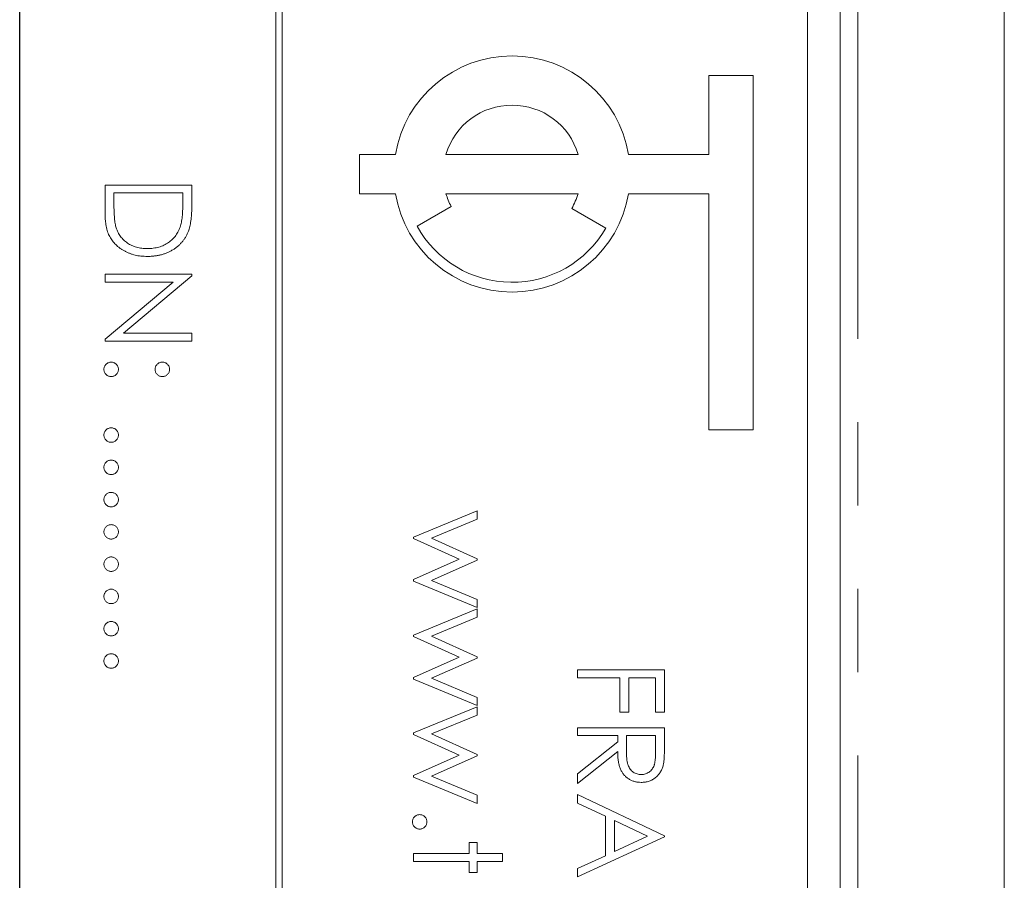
# Model space of a CAD drawing. Header units: millimetres. Extents: x -68 to 153, y 78 to 418.
# Tile 19 of 32: x -9 to 6, y 320 to 333. Entities that reach past the tile are written whole.
import ezdxf

# ---------------------------------------------------------------- set-up
doc = ezdxf.new("R2010")
doc.units = ezdxf.units.MM
doc.linetypes.add('PHANTOM', pattern=[12.7, 6.35, -1.27, 1.27, -1.27, 1.27, -1.27])
doc.layers.add('FOND_DE_PLAN', color=7, linetype='Continuous')

# ---------------------------------------------------------------- blocks, each defined once
blk = doc.blocks.new('SW_CENTERMARKSYMBOL_2')
at = {"layer": 'FOND_DE_PLAN', "color": 0}
blk.add_line((38.891, -33.891), (38.891, 97.877), dxfattribs=at)

msp = doc.modelspace()

# ---------------------------------------------------------------- linework, layer by layer
at = {"color": 7, "linetype": 'Continuous', "lineweight": 15}
for p, q in [((3.709, 298.02), (3.709, 365.02)), ((6.209, 314.889), (6.209, 365.02)), ((-4.891, 358.02), (-4.891, 298.02)), ((-4.791, 298.02), (-4.791, 358.02)), ((3.209, 300.02), (3.209, 356.02)), ((1.709, 332.52), (2.384, 332.52)), ((1.709, 331.32), (1.709, 332.52)), ((2.384, 332.52), (2.384, 327.12)), ((-3.616, 331.32), (-3.066, 331.32)), ((-3.616, 330.72), (-3.616, 331.32)), ((-2.297, 331.32), (-0.285, 331.32)), ((0.484, 331.32), (1.709, 331.32)), ((-7.491, 330.85), (-6.168, 330.85)), ((-7.491, 330.44), (-7.491, 330.85)), ((-6.168, 330.85), (-6.168, 330.583)), ((-6.304, 330.731), (-7.356, 330.731)), ((-7.356, 330.731), (-7.356, 330.579)), ((-6.304, 330.638), (-6.304, 330.731)), ((-3.066, 330.72), (-3.616, 330.72)), ((-0.285, 330.72), (-2.297, 330.72)), ((1.709, 330.72), (0.484, 330.72)), ((1.709, 327.12), (1.709, 330.72)), ((-2.218, 330.525), (-2.737, 330.225)), ((-0.382, 330.495), (0.138, 330.195)), ((-7.491, 329.493), (-6.168, 329.493)), ((-7.491, 329.374), (-7.491, 329.493)), ((-6.168, 329.468), (-7.21, 328.594)), ((-6.168, 329.493), (-6.168, 329.468)), ((-7.491, 328.502), (-6.452, 329.374)), ((-6.452, 329.374), (-7.491, 329.374)), ((-7.491, 328.475), (-7.491, 328.502)), ((-7.21, 328.594), (-6.168, 328.594)), ((-6.168, 328.594), (-6.168, 328.475)), ((-6.168, 328.475), (-7.491, 328.475)), ((2.384, 327.12), (1.709, 327.12)), ((-2.791, 325.487), (-1.824, 325.888)), ((-1.824, 325.888), (-1.824, 325.76)), ((-1.824, 325.76), (-2.52, 325.472)), ((-2.791, 325.465), (-2.791, 325.487)), ((-2.096, 325.15), (-2.791, 325.465)), ((-2.52, 325.472), (-1.824, 325.157)), ((-2.791, 324.841), (-2.096, 325.15)), ((-1.824, 325.137), (-2.52, 324.828)), ((-1.824, 325.157), (-1.824, 325.137)), ((-2.791, 324.816), (-2.791, 324.841)), ((-1.824, 324.412), (-2.791, 324.816)), ((-2.52, 324.828), (-1.824, 324.537)), ((-1.824, 324.537), (-1.824, 324.412)), ((-2.791, 323.995), (-1.824, 324.395)), ((-1.824, 324.395), (-1.824, 324.268)), ((-1.824, 324.268), (-2.52, 323.98)), ((-2.791, 323.973), (-2.791, 323.995)), ((-2.096, 323.658), (-2.791, 323.973)), ((-2.52, 323.98), (-1.824, 323.664)), ((-2.791, 323.349), (-2.096, 323.658)), ((-1.824, 323.644), (-2.52, 323.335)), ((-1.824, 323.664), (-1.824, 323.644)), ((-0.291, 323.463), (1.032, 323.463)), ((-0.291, 323.344), (-0.291, 323.463)), ((1.032, 323.463), (1.032, 322.818)), ((-2.791, 323.324), (-2.791, 323.349)), ((-1.824, 322.92), (-2.791, 323.324)), ((-2.52, 323.335), (-1.824, 323.045)), ((0.353, 323.344), (-0.291, 323.344)), ((0.353, 322.818), (0.353, 323.344)), ((0.489, 323.344), (0.489, 322.818)), ((0.896, 323.344), (0.489, 323.344)), ((0.896, 322.818), (0.896, 323.344)), ((-1.824, 323.045), (-1.824, 322.92)), ((-2.791, 322.502), (-1.824, 322.903)), ((-1.824, 322.903), (-1.824, 322.775)), ((0.489, 322.818), (0.353, 322.818)), ((1.032, 322.818), (0.896, 322.818)), ((-1.824, 322.775), (-2.52, 322.487)), ((-2.791, 322.48), (-2.791, 322.502)), ((-0.291, 322.581), (1.032, 322.581)), ((-0.291, 322.462), (-0.291, 322.581)), ((1.032, 322.581), (1.032, 322.316)), ((-2.096, 322.165), (-2.791, 322.48)), ((-2.52, 322.487), (-1.824, 322.172)), ((0.319, 322.462), (-0.291, 322.462)), ((-0.291, 321.879), (0.319, 322.365)), ((0.319, 322.365), (0.319, 322.462)), ((0.455, 322.462), (0.453, 322.22)), ((0.896, 322.462), (0.455, 322.462)), ((0.896, 322.214), (0.896, 322.462)), ((0.319, 322.219), (-0.291, 321.733)), ((-2.791, 321.856), (-2.096, 322.165)), ((-1.824, 322.152), (-2.52, 321.843)), ((-1.824, 322.172), (-1.824, 322.152)), ((-2.791, 321.831), (-2.791, 321.856)), ((-1.824, 321.427), (-2.791, 321.831)), ((-2.52, 321.843), (-1.824, 321.552)), ((-0.291, 321.733), (-0.291, 321.879)), ((-1.824, 321.552), (-1.824, 321.427)), ((-0.291, 321.433), (-0.291, 321.563)), ((-0.291, 321.563), (1.032, 320.935)), ((0.133, 321.232), (-0.291, 321.433)), ((0.133, 320.632), (0.133, 321.232)), ((0.774, 320.928), (0.268, 321.168)), ((0.268, 321.168), (0.268, 320.695)), ((1.032, 320.918), (-0.291, 320.308)), ((0.268, 320.695), (0.774, 320.928)), ((1.032, 320.935), (1.032, 320.918)), ((-1.943, 320.834), (-1.824, 320.834)), ((-1.943, 320.664), (-1.943, 320.834)), ((-1.824, 320.834), (-1.824, 320.664)), ((-2.791, 320.664), (-1.943, 320.664)), ((-2.791, 320.545), (-2.791, 320.664)), ((-1.824, 320.664), (-1.434, 320.664)), ((-1.434, 320.664), (-1.434, 320.545)), ((-0.291, 320.437), (0.133, 320.632)), ((-1.943, 320.545), (-2.791, 320.545)), ((-1.943, 320.376), (-1.943, 320.545)), ((-1.824, 320.545), (-1.824, 320.376)), ((-1.434, 320.545), (-1.824, 320.545)), ((-0.291, 320.308), (-0.291, 320.437)), ((-1.824, 320.376), (-1.943, 320.376))]:
    msp.add_line(p, q, dxfattribs=at)
at = {"color": 8, "linetype": 'PHANTOM', "lineweight": 0}
msp.add_line((3.977, 290.408), (3.977, 365.02), dxfattribs=at)
at = {"color": 7, "linetype": 'Continuous', "lineweight": 15}
for radius, start, end in [(1.8, 9.5941, 170.4059), (1.05, 16.6015, 163.3985), (1.8, 189.5941, 350.4059), (1.05, 196.6015, 208.0808), (1.05, 330, 343.3985), (1.65, 208.7788, 330)]:
    msp.add_arc((-1.291, 331.02), radius, start, end, dxfattribs=at)
for points, knots in [([(-6.341, 330.232), (-6.338, 330.243), (-6.331, 330.266), (-6.324, 330.305), (-6.318, 330.348), (-6.313, 330.397), (-6.309, 330.45), (-6.306, 330.508), (-6.304, 330.571), (-6.304, 330.615), (-6.304, 330.638)], [0, 0, 0, 0, 0.084319, 0.179285, 0.286583, 0.405111, 0.535593, 0.67819, 0.832976, 1, 1, 1, 1]), ([(-7.356, 330.579), (-7.355, 330.558), (-7.355, 330.516), (-7.354, 330.455), (-7.351, 330.4), (-7.347, 330.35), (-7.343, 330.305), (-7.337, 330.266), (-7.331, 330.232), (-7.325, 330.211), (-7.322, 330.201)], [0, 0, 0, 0, 0.171901, 0.330628, 0.475549, 0.606746, 0.725024, 0.829742, 0.921323, 1, 1, 1, 1]), ([(-6.168, 330.583), (-6.168, 330.56), (-6.169, 330.515), (-6.171, 330.45), (-6.174, 330.39), (-6.18, 330.335), (-6.186, 330.285), (-6.194, 330.24), (-6.204, 330.199), (-6.212, 330.175), (-6.216, 330.163)], [0, 0, 0, 0, 0.164289, 0.317406, 0.458844, 0.589367, 0.707831, 0.81577, 0.91288, 1, 1, 1, 1]), ([(-6.846, 329.764), (-6.863, 329.765), (-6.895, 329.765), (-6.943, 329.769), (-6.989, 329.775), (-7.033, 329.785), (-7.076, 329.796), (-7.118, 329.811), (-7.158, 329.828), (-7.196, 329.848), (-7.233, 329.869), (-7.267, 329.892), (-7.299, 329.917), (-7.328, 329.944), (-7.354, 329.972), (-7.379, 330.001), (-7.4, 330.033), (-7.42, 330.066), (-7.437, 330.101), (-7.452, 330.14), (-7.464, 330.181), (-7.474, 330.227), (-7.482, 330.275), (-7.487, 330.327), (-7.491, 330.382), (-7.491, 330.42), (-7.491, 330.44)], [0, 0, 0, 0, 0.046081, 0.090807, 0.134295, 0.177024, 0.218823, 0.260244, 0.30108, 0.341614, 0.381583, 0.42012, 0.458075, 0.494738, 0.531195, 0.566934, 0.602713, 0.638327, 0.674853, 0.713467, 0.754442, 0.797815, 0.843989, 0.893072, 0.944963, 1, 1, 1, 1]), ([(-7.322, 330.201), (-7.318, 330.189), (-7.309, 330.165), (-7.294, 330.131), (-7.276, 330.099), (-7.256, 330.069), (-7.233, 330.04), (-7.207, 330.014), (-7.18, 329.99), (-7.15, 329.968), (-7.118, 329.948), (-7.084, 329.931), (-7.049, 329.916), (-7.012, 329.904), (-6.973, 329.895), (-6.932, 329.888), (-6.89, 329.884), (-6.861, 329.883), (-6.846, 329.883)], [0, 0, 0, 0, 0.062415, 0.123338, 0.183125, 0.241783, 0.300579, 0.35968, 0.418882, 0.479531, 0.540851, 0.602303, 0.664463, 0.727806, 0.792895, 0.859672, 0.928464, 1, 1, 1, 1]), ([(-6.846, 329.883), (-6.831, 329.883), (-6.8, 329.884), (-6.756, 329.889), (-6.713, 329.896), (-6.672, 329.906), (-6.632, 329.919), (-6.594, 329.935), (-6.558, 329.953), (-6.524, 329.975), (-6.492, 329.999), (-6.462, 330.026), (-6.436, 330.054), (-6.411, 330.085), (-6.39, 330.119), (-6.37, 330.154), (-6.354, 330.192), (-6.345, 330.218), (-6.341, 330.232)], [0, 0, 0, 0, 0.0701512, 0.1378126, 0.2032262, 0.2671741, 0.330024, 0.3917943, 0.4530844, 0.5143339, 0.575, 0.6348655, 0.6941163, 0.7534416, 0.8131258, 0.8740797, 0.936007, 1, 1, 1, 1]), ([(-6.216, 330.163), (-6.222, 330.148), (-6.233, 330.117), (-6.255, 330.074), (-6.28, 330.034), (-6.307, 329.996), (-6.339, 329.96), (-6.372, 329.927), (-6.41, 329.897), (-6.45, 329.87), (-6.492, 329.845), (-6.537, 329.823), (-6.584, 329.805), (-6.632, 329.79), (-6.683, 329.779), (-6.736, 329.771), (-6.791, 329.765), (-6.828, 329.765), (-6.846, 329.764)], [0, 0, 0, 0, 0.061545, 0.121694, 0.181155, 0.239875, 0.298702, 0.357647, 0.417605, 0.478494, 0.540407, 0.602345, 0.665004, 0.728559, 0.793651, 0.860534, 0.929236, 1, 1, 1, 1]), ([(-7.508, 328.043), (-7.508, 328.05), (-7.507, 328.065), (-7.501, 328.085), (-7.49, 328.105), (-7.476, 328.121), (-7.459, 328.135), (-7.44, 328.146), (-7.42, 328.152), (-7.405, 328.153), (-7.398, 328.153)], [0, 0, 0, 0, 0.1277566, 0.2494144, 0.3727965, 0.5001113, 0.6286099, 0.7506434, 0.8737684, 1, 1, 1, 1]), ([(-7.398, 328.153), (-7.39, 328.153), (-7.376, 328.152), (-7.355, 328.146), (-7.336, 328.135), (-7.319, 328.121), (-7.305, 328.105), (-7.295, 328.086), (-7.289, 328.065), (-7.288, 328.05), (-7.288, 328.043)], [0, 0, 0, 0, 0.129097, 0.252046, 0.373905, 0.501038, 0.628171, 0.751376, 0.872426, 1, 1, 1, 1]), ([(-6.728, 328.043), (-6.728, 328.05), (-6.727, 328.065), (-6.721, 328.086), (-6.71, 328.105), (-6.696, 328.121), (-6.68, 328.135), (-6.661, 328.146), (-6.64, 328.152), (-6.625, 328.153), (-6.618, 328.153)], [0, 0, 0, 0, 0.127574, 0.248624, 0.371829, 0.498962, 0.626095, 0.747954, 0.870903, 1, 1, 1, 1]), ([(-6.618, 328.153), (-6.61, 328.153), (-6.596, 328.152), (-6.575, 328.146), (-6.556, 328.135), (-6.54, 328.121), (-6.525, 328.105), (-6.515, 328.085), (-6.509, 328.065), (-6.508, 328.05), (-6.508, 328.043)], [0, 0, 0, 0, 0.126257, 0.249407, 0.371465, 0.498805, 0.627129, 0.750535, 0.872218, 1, 1, 1, 1]), ([(-7.398, 327.933), (-7.405, 327.933), (-7.42, 327.934), (-7.44, 327.94), (-7.459, 327.951), (-7.476, 327.964), (-7.49, 327.981), (-7.501, 328), (-7.507, 328.021), (-7.508, 328.036), (-7.508, 328.043)], [0, 0, 0, 0, 0.126178, 0.248821, 0.37154, 0.499984, 0.627244, 0.749226, 0.872298, 1, 1, 1, 1]), ([(-7.288, 328.043), (-7.288, 328.036), (-7.289, 328.021), (-7.295, 328), (-7.305, 327.981), (-7.319, 327.965), (-7.336, 327.951), (-7.355, 327.94), (-7.376, 327.934), (-7.39, 327.933), (-7.398, 327.933)], [0, 0, 0, 0, 0.127519, 0.249986, 0.371792, 0.49887, 0.625948, 0.748492, 0.870959, 1, 1, 1, 1]), ([(-6.618, 327.933), (-6.625, 327.933), (-6.64, 327.934), (-6.661, 327.94), (-6.68, 327.951), (-6.696, 327.965), (-6.71, 327.981), (-6.721, 328), (-6.727, 328.021), (-6.728, 328.036), (-6.728, 328.043)], [0, 0, 0, 0, 0.129041, 0.251508, 0.374052, 0.50113, 0.628208, 0.750014, 0.872481, 1, 1, 1, 1]), ([(-6.508, 328.043), (-6.508, 328.036), (-6.509, 328.021), (-6.515, 328), (-6.525, 327.981), (-6.539, 327.965), (-6.556, 327.951), (-6.575, 327.94), (-6.596, 327.934), (-6.61, 327.933), (-6.618, 327.933)], [0, 0, 0, 0, 0.127519, 0.249986, 0.371792, 0.49887, 0.625948, 0.748492, 0.870959, 1, 1, 1, 1]), ([(-7.508, 327.042), (-7.508, 327.05), (-7.507, 327.064), (-7.501, 327.085), (-7.49, 327.104), (-7.476, 327.121), (-7.459, 327.135), (-7.44, 327.145), (-7.42, 327.151), (-7.405, 327.152), (-7.398, 327.153)], [0, 0, 0, 0, 0.1277566, 0.2494144, 0.3727965, 0.5001113, 0.6286099, 0.7506434, 0.8737684, 1, 1, 1, 1]), ([(-7.398, 327.153), (-7.39, 327.152), (-7.376, 327.151), (-7.355, 327.145), (-7.336, 327.135), (-7.319, 327.121), (-7.305, 327.104), (-7.295, 327.085), (-7.289, 327.064), (-7.288, 327.05), (-7.288, 327.042)], [0, 0, 0, 0, 0.129097, 0.252046, 0.373905, 0.501038, 0.628171, 0.751376, 0.872426, 1, 1, 1, 1]), ([(-7.398, 326.932), (-7.405, 326.933), (-7.42, 326.933), (-7.44, 326.939), (-7.459, 326.95), (-7.476, 326.964), (-7.49, 326.981), (-7.501, 327), (-7.507, 327.02), (-7.508, 327.035), (-7.508, 327.042)], [0, 0, 0, 0, 0.126178, 0.248821, 0.37154, 0.499984, 0.627244, 0.749226, 0.872298, 1, 1, 1, 1]), ([(-7.288, 327.042), (-7.288, 327.035), (-7.289, 327.02), (-7.295, 327), (-7.305, 326.981), (-7.319, 326.964), (-7.336, 326.95), (-7.355, 326.939), (-7.376, 326.933), (-7.39, 326.932), (-7.398, 326.932)], [0, 0, 0, 0, 0.127519, 0.249986, 0.371792, 0.49887, 0.625948, 0.748492, 0.870959, 1, 1, 1, 1]), ([(-7.508, 326.55), (-7.508, 326.558), (-7.507, 326.572), (-7.501, 326.593), (-7.49, 326.612), (-7.476, 326.629), (-7.459, 326.643), (-7.44, 326.653), (-7.42, 326.659), (-7.405, 326.66), (-7.398, 326.661)], [0, 0, 0, 0, 0.1277566, 0.2494144, 0.3727965, 0.5001113, 0.6286099, 0.7506434, 0.8737684, 1, 1, 1, 1]), ([(-7.398, 326.44), (-7.405, 326.441), (-7.42, 326.442), (-7.44, 326.447), (-7.459, 326.458), (-7.476, 326.472), (-7.49, 326.489), (-7.501, 326.508), (-7.507, 326.529), (-7.508, 326.543), (-7.508, 326.55)], [0, 0, 0, 0, 0.126178, 0.248821, 0.37154, 0.499984, 0.627244, 0.749226, 0.872298, 1, 1, 1, 1]), ([(-7.398, 326.661), (-7.39, 326.66), (-7.376, 326.66), (-7.355, 326.653), (-7.336, 326.643), (-7.319, 326.629), (-7.305, 326.612), (-7.295, 326.593), (-7.289, 326.572), (-7.288, 326.558), (-7.288, 326.55)], [0, 0, 0, 0, 0.129097, 0.252046, 0.373905, 0.501038, 0.628171, 0.751376, 0.872426, 1, 1, 1, 1]), ([(-7.288, 326.55), (-7.288, 326.543), (-7.289, 326.529), (-7.295, 326.508), (-7.305, 326.489), (-7.319, 326.472), (-7.336, 326.458), (-7.355, 326.447), (-7.376, 326.441), (-7.39, 326.441), (-7.398, 326.44)], [0, 0, 0, 0, 0.127519, 0.249986, 0.371792, 0.49887, 0.625948, 0.748492, 0.870959, 1, 1, 1, 1]), ([(-7.508, 326.059), (-7.508, 326.066), (-7.507, 326.08), (-7.501, 326.101), (-7.49, 326.12), (-7.476, 326.137), (-7.459, 326.151), (-7.44, 326.161), (-7.42, 326.168), (-7.405, 326.168), (-7.398, 326.169)], [0, 0, 0, 0, 0.1277566, 0.2494144, 0.3727965, 0.5001113, 0.6286099, 0.7506434, 0.8737684, 1, 1, 1, 1]), ([(-7.398, 326.169), (-7.39, 326.168), (-7.376, 326.168), (-7.355, 326.161), (-7.336, 326.151), (-7.319, 326.137), (-7.305, 326.12), (-7.295, 326.101), (-7.289, 326.08), (-7.288, 326.066), (-7.288, 326.059)], [0, 0, 0, 0, 0.129097, 0.252046, 0.373905, 0.501038, 0.628171, 0.751376, 0.872426, 1, 1, 1, 1]), ([(-7.398, 325.948), (-7.405, 325.949), (-7.42, 325.95), (-7.44, 325.955), (-7.459, 325.966), (-7.476, 325.98), (-7.49, 325.997), (-7.501, 326.016), (-7.507, 326.037), (-7.508, 326.051), (-7.508, 326.059)], [0, 0, 0, 0, 0.126178, 0.248821, 0.37154, 0.499984, 0.627244, 0.749226, 0.872298, 1, 1, 1, 1]), ([(-7.288, 326.059), (-7.288, 326.051), (-7.289, 326.037), (-7.295, 326.016), (-7.305, 325.997), (-7.319, 325.98), (-7.336, 325.966), (-7.355, 325.955), (-7.376, 325.95), (-7.39, 325.949), (-7.398, 325.948)], [0, 0, 0, 0, 0.127519, 0.249986, 0.371792, 0.49887, 0.625948, 0.748492, 0.870959, 1, 1, 1, 1]), ([(-7.508, 325.567), (-7.508, 325.574), (-7.507, 325.589), (-7.501, 325.609), (-7.49, 325.628), (-7.476, 325.645), (-7.459, 325.659), (-7.44, 325.669), (-7.42, 325.676), (-7.405, 325.677), (-7.398, 325.677)], [0, 0, 0, 0, 0.1277566, 0.2494144, 0.3727965, 0.5001113, 0.6286099, 0.7506434, 0.8737684, 1, 1, 1, 1]), ([(-7.398, 325.677), (-7.39, 325.677), (-7.376, 325.676), (-7.355, 325.669), (-7.336, 325.659), (-7.319, 325.645), (-7.305, 325.628), (-7.295, 325.609), (-7.289, 325.588), (-7.288, 325.574), (-7.288, 325.567)], [0, 0, 0, 0, 0.129097, 0.252046, 0.373905, 0.501038, 0.628171, 0.751376, 0.872426, 1, 1, 1, 1]), ([(-7.398, 325.456), (-7.405, 325.457), (-7.42, 325.458), (-7.44, 325.464), (-7.459, 325.475), (-7.476, 325.488), (-7.49, 325.505), (-7.501, 325.524), (-7.507, 325.545), (-7.508, 325.559), (-7.508, 325.567)], [0, 0, 0, 0, 0.126178, 0.248821, 0.37154, 0.499984, 0.627244, 0.749226, 0.872298, 1, 1, 1, 1]), ([(-7.288, 325.567), (-7.288, 325.559), (-7.289, 325.545), (-7.295, 325.524), (-7.305, 325.505), (-7.319, 325.488), (-7.336, 325.474), (-7.355, 325.464), (-7.376, 325.458), (-7.39, 325.457), (-7.398, 325.456)], [0, 0, 0, 0, 0.127519, 0.249986, 0.371792, 0.49887, 0.625948, 0.748492, 0.870959, 1, 1, 1, 1]), ([(-7.508, 325.075), (-7.508, 325.082), (-7.507, 325.097), (-7.501, 325.117), (-7.49, 325.136), (-7.476, 325.153), (-7.459, 325.167), (-7.44, 325.178), (-7.42, 325.184), (-7.405, 325.185), (-7.398, 325.185)], [0, 0, 0, 0, 0.1277566, 0.2494144, 0.3727965, 0.5001113, 0.6286099, 0.7506434, 0.8737684, 1, 1, 1, 1]), ([(-7.398, 324.965), (-7.405, 324.965), (-7.42, 324.966), (-7.44, 324.972), (-7.459, 324.983), (-7.476, 324.996), (-7.49, 325.013), (-7.501, 325.032), (-7.507, 325.053), (-7.508, 325.068), (-7.508, 325.075)], [0, 0, 0, 0, 0.126178, 0.248821, 0.37154, 0.499984, 0.627244, 0.749226, 0.872298, 1, 1, 1, 1]), ([(-7.398, 325.185), (-7.39, 325.185), (-7.376, 325.184), (-7.355, 325.178), (-7.336, 325.167), (-7.319, 325.153), (-7.305, 325.136), (-7.295, 325.117), (-7.289, 325.097), (-7.288, 325.082), (-7.288, 325.075)], [0, 0, 0, 0, 0.129097, 0.252046, 0.373905, 0.501038, 0.628171, 0.751376, 0.872426, 1, 1, 1, 1]), ([(-7.288, 325.075), (-7.288, 325.068), (-7.289, 325.053), (-7.295, 325.032), (-7.305, 325.013), (-7.319, 324.996), (-7.336, 324.983), (-7.355, 324.972), (-7.376, 324.966), (-7.39, 324.965), (-7.398, 324.965)], [0, 0, 0, 0, 0.127519, 0.249986, 0.371792, 0.49887, 0.625948, 0.748492, 0.870959, 1, 1, 1, 1]), ([(-7.508, 324.583), (-7.508, 324.59), (-7.507, 324.605), (-7.501, 324.626), (-7.49, 324.645), (-7.476, 324.662), (-7.459, 324.675), (-7.44, 324.686), (-7.42, 324.692), (-7.405, 324.693), (-7.398, 324.693)], [0, 0, 0, 0, 0.1277566, 0.2494144, 0.3727965, 0.5001113, 0.6286099, 0.7506434, 0.8737684, 1, 1, 1, 1]), ([(-7.398, 324.693), (-7.39, 324.693), (-7.376, 324.692), (-7.355, 324.686), (-7.336, 324.675), (-7.319, 324.661), (-7.305, 324.645), (-7.295, 324.626), (-7.289, 324.605), (-7.288, 324.59), (-7.288, 324.583)], [0, 0, 0, 0, 0.129097, 0.252046, 0.373905, 0.501038, 0.628171, 0.751376, 0.872426, 1, 1, 1, 1]), ([(-7.398, 324.473), (-7.405, 324.473), (-7.42, 324.474), (-7.44, 324.48), (-7.459, 324.491), (-7.476, 324.505), (-7.49, 324.521), (-7.501, 324.54), (-7.507, 324.561), (-7.508, 324.576), (-7.508, 324.583)], [0, 0, 0, 0, 0.126178, 0.248821, 0.37154, 0.499984, 0.627244, 0.749226, 0.872298, 1, 1, 1, 1]), ([(-7.288, 324.583), (-7.288, 324.576), (-7.289, 324.561), (-7.295, 324.54), (-7.305, 324.521), (-7.319, 324.505), (-7.336, 324.491), (-7.355, 324.48), (-7.376, 324.474), (-7.39, 324.473), (-7.398, 324.473)], [0, 0, 0, 0, 0.127519, 0.249986, 0.371792, 0.49887, 0.625948, 0.748492, 0.870959, 1, 1, 1, 1]), ([(-7.508, 324.091), (-7.508, 324.099), (-7.507, 324.113), (-7.501, 324.134), (-7.49, 324.153), (-7.476, 324.17), (-7.459, 324.183), (-7.44, 324.194), (-7.42, 324.2), (-7.405, 324.201), (-7.398, 324.201)], [0, 0, 0, 0, 0.1277566, 0.2494144, 0.3727965, 0.5001113, 0.6286099, 0.7506434, 0.8737684, 1, 1, 1, 1]), ([(-7.398, 324.201), (-7.39, 324.201), (-7.376, 324.2), (-7.355, 324.194), (-7.336, 324.184), (-7.319, 324.17), (-7.305, 324.153), (-7.295, 324.134), (-7.289, 324.113), (-7.288, 324.099), (-7.288, 324.091)], [0, 0, 0, 0, 0.129097, 0.252046, 0.373905, 0.501038, 0.628171, 0.751376, 0.872426, 1, 1, 1, 1]), ([(-7.398, 323.981), (-7.405, 323.981), (-7.42, 323.982), (-7.44, 323.988), (-7.459, 323.999), (-7.476, 324.013), (-7.49, 324.03), (-7.501, 324.049), (-7.507, 324.069), (-7.508, 324.084), (-7.508, 324.091)], [0, 0, 0, 0, 0.126178, 0.248821, 0.37154, 0.499984, 0.627244, 0.749226, 0.872298, 1, 1, 1, 1]), ([(-7.288, 324.091), (-7.288, 324.084), (-7.289, 324.069), (-7.295, 324.048), (-7.305, 324.03), (-7.319, 324.013), (-7.336, 323.999), (-7.355, 323.988), (-7.376, 323.982), (-7.39, 323.981), (-7.398, 323.981)], [0, 0, 0, 0, 0.127519, 0.249986, 0.371792, 0.49887, 0.625948, 0.748492, 0.870959, 1, 1, 1, 1]), ([(-7.508, 323.599), (-7.508, 323.607), (-7.507, 323.621), (-7.501, 323.642), (-7.49, 323.661), (-7.476, 323.678), (-7.459, 323.692), (-7.44, 323.702), (-7.42, 323.708), (-7.405, 323.709), (-7.398, 323.71)], [0, 0, 0, 0, 0.1277566, 0.2494144, 0.3727965, 0.5001113, 0.6286099, 0.7506434, 0.8737684, 1, 1, 1, 1]), ([(-7.398, 323.71), (-7.39, 323.709), (-7.376, 323.708), (-7.355, 323.702), (-7.336, 323.692), (-7.319, 323.678), (-7.305, 323.661), (-7.295, 323.642), (-7.289, 323.621), (-7.288, 323.607), (-7.288, 323.599)], [0, 0, 0, 0, 0.129097, 0.252046, 0.373905, 0.501038, 0.628171, 0.751376, 0.872426, 1, 1, 1, 1]), ([(-7.398, 323.489), (-7.405, 323.49), (-7.42, 323.49), (-7.44, 323.496), (-7.459, 323.507), (-7.476, 323.521), (-7.49, 323.538), (-7.501, 323.557), (-7.507, 323.577), (-7.508, 323.592), (-7.508, 323.599)], [0, 0, 0, 0, 0.126178, 0.248821, 0.37154, 0.499984, 0.627244, 0.749226, 0.872298, 1, 1, 1, 1]), ([(-7.288, 323.599), (-7.288, 323.592), (-7.289, 323.578), (-7.295, 323.557), (-7.305, 323.538), (-7.319, 323.521), (-7.336, 323.507), (-7.355, 323.496), (-7.376, 323.49), (-7.39, 323.49), (-7.398, 323.489)], [0, 0, 0, 0, 0.127519, 0.249986, 0.371792, 0.49887, 0.625948, 0.748492, 0.870959, 1, 1, 1, 1]), ([(0.678, 321.749), (0.66, 321.75), (0.626, 321.751), (0.576, 321.761), (0.529, 321.778), (0.486, 321.801), (0.447, 321.83), (0.413, 321.865), (0.385, 321.905), (0.365, 321.943), (0.352, 321.977), (0.343, 322.004), (0.336, 322.035), (0.33, 322.067), (0.325, 322.102), (0.322, 322.138), (0.32, 322.178), (0.32, 322.205), (0.319, 322.219)], [0, 0, 0, 0, 0.0787802, 0.1537206, 0.2267135, 0.2991912, 0.37119, 0.4430064, 0.5166892, 0.5932172, 0.6338729, 0.6769891, 0.7228995, 0.7719586, 0.8242113, 0.8793787, 0.9379481, 1, 1, 1, 1]), ([(0.453, 322.22), (0.453, 322.208), (0.453, 322.186), (0.455, 322.155), (0.456, 322.125), (0.459, 322.098), (0.462, 322.073), (0.467, 322.05), (0.472, 322.03), (0.479, 322.006), (0.491, 321.98), (0.509, 321.951), (0.531, 321.926), (0.556, 321.905), (0.584, 321.889), (0.614, 321.877), (0.646, 321.87), (0.667, 321.869), (0.678, 321.868)], [0, 0, 0, 0, 0.071668, 0.138913, 0.201185, 0.259124, 0.312255, 0.360682, 0.405086, 0.445102, 0.518778, 0.589462, 0.658462, 0.727283, 0.796322, 0.863175, 0.930949, 1, 1, 1, 1]), ([(0.678, 321.868), (0.689, 321.869), (0.71, 321.87), (0.741, 321.877), (0.77, 321.889), (0.797, 321.906), (0.822, 321.927), (0.843, 321.95), (0.861, 321.977), (0.872, 322.002), (0.879, 322.025), (0.883, 322.044), (0.887, 322.066), (0.89, 322.091), (0.893, 322.118), (0.895, 322.148), (0.896, 322.18), (0.896, 322.202), (0.896, 322.214)], [0, 0, 0, 0, 0.0688143, 0.1363648, 0.2040194, 0.2730637, 0.3429133, 0.4109654, 0.4791688, 0.549308, 0.5876516, 0.6306467, 0.6788788, 0.7319343, 0.7911114, 0.8552832, 0.9250859, 1, 1, 1, 1]), ([(1.032, 322.316), (1.032, 322.298), (1.032, 322.264), (1.031, 322.216), (1.029, 322.171), (1.028, 322.132), (1.025, 322.097), (1.022, 322.066), (1.018, 322.039), (1.015, 322.023), (1.014, 322.016)], [0, 0, 0, 0, 0.176258, 0.338434, 0.484822, 0.617158, 0.734698, 0.837385, 0.926372, 1, 1, 1, 1]), ([(1.014, 322.016), (1.011, 322.006), (1.007, 321.987), (0.997, 321.96), (0.985, 321.933), (0.971, 321.909), (0.956, 321.885), (0.938, 321.863), (0.919, 321.842), (0.897, 321.824), (0.875, 321.806), (0.85, 321.791), (0.825, 321.778), (0.798, 321.768), (0.77, 321.759), (0.74, 321.754), (0.709, 321.75), (0.689, 321.75), (0.678, 321.749)], [0, 0, 0, 0, 0.064217, 0.127064, 0.188745, 0.249132, 0.309453, 0.369827, 0.43065, 0.492352, 0.554072, 0.61569, 0.676798, 0.738439, 0.801317, 0.865185, 0.931641, 1, 1, 1, 1]), ([(-2.808, 321.147), (-2.808, 321.155), (-2.807, 321.169), (-2.801, 321.19), (-2.79, 321.209), (-2.776, 321.226), (-2.759, 321.24), (-2.74, 321.25), (-2.72, 321.256), (-2.705, 321.257), (-2.698, 321.258)], [0, 0, 0, 0, 0.1277566, 0.2494144, 0.3727965, 0.5001113, 0.6286099, 0.7506434, 0.8737684, 1, 1, 1, 1]), ([(-2.698, 321.258), (-2.69, 321.257), (-2.676, 321.256), (-2.655, 321.25), (-2.636, 321.24), (-2.619, 321.226), (-2.605, 321.209), (-2.595, 321.19), (-2.589, 321.169), (-2.588, 321.155), (-2.588, 321.147)], [0, 0, 0, 0, 0.129097, 0.252046, 0.373905, 0.501038, 0.628171, 0.751376, 0.872426, 1, 1, 1, 1]), ([(-2.698, 321.037), (-2.705, 321.038), (-2.72, 321.039), (-2.74, 321.044), (-2.759, 321.055), (-2.776, 321.069), (-2.79, 321.086), (-2.801, 321.105), (-2.807, 321.126), (-2.808, 321.14), (-2.808, 321.147)], [0, 0, 0, 0, 0.126178, 0.248821, 0.37154, 0.499984, 0.627244, 0.749226, 0.872298, 1, 1, 1, 1]), ([(-2.588, 321.147), (-2.588, 321.14), (-2.589, 321.126), (-2.595, 321.105), (-2.605, 321.086), (-2.619, 321.069), (-2.636, 321.055), (-2.655, 321.044), (-2.676, 321.038), (-2.69, 321.038), (-2.698, 321.037)], [0, 0, 0, 0, 0.127519, 0.249986, 0.371792, 0.49887, 0.625948, 0.748492, 0.870959, 1, 1, 1, 1])]:
    msp.add_open_spline(points, degree=3, knots=knots, dxfattribs=at)

# ---------------------------------------------------------------- block references
at = {"layer": 'FOND_DE_PLAN', "color": 7}
msp.add_blockref('SW_CENTERMARKSYMBOL_2', (-47.682, 292.91), dxfattribs=at)

doc.saveas('drawing.dxf')
